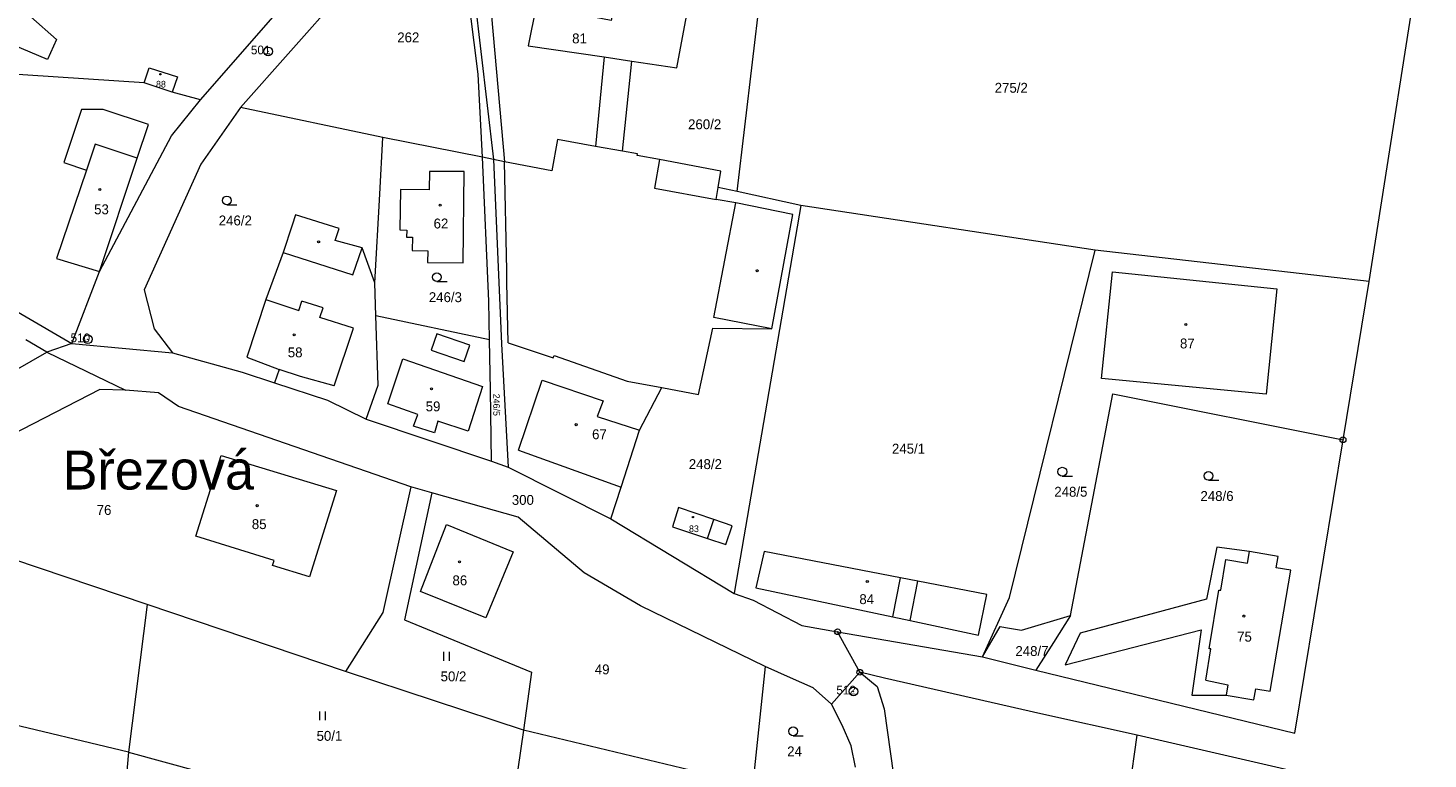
# Model space of a CAD drawing. Header units: metres. Extents: x -608979 to -607440, y -1002358 to -1001032.
# Tile 9 of 11: x -607902 to -607662, y -1001439 to -1001313. Entities that reach past the tile are written whole.
import ezdxf
from ezdxf.enums import TextEntityAlignment as Align

# ---------------------------------------------------------------- set-up
doc = ezdxf.new("R2010")
doc.units = ezdxf.units.M
for name, color, linetype in [('Hranice parcel', 7, 'Continuous'), ('Parcelní čísla', 7, 'Continuous'), ('Pop  PČ popisy', 7, 'Continuous'), ('Vnitřní kresba', 7, 'Continuous'), ('Značky bodu BP', 7, 'Continuous'), ('Značky budov', 7, 'Continuous'), ('Značky kultur', 7, 'Continuous')]:
    doc.layers.add(name, color=color, linetype=linetype)
doc.styles.add('dgn001', font='dgn001.shx')
doc.styles.add('dgn023', font='dgn023.shx')

# ---------------------------------------------------------------- blocks, each defined once
blk = doc.blocks.new('4.022')
at = {"layer": 'Značky budov', "color": 7, "linetype": 'Continuous', "lineweight": 13}
blk.add_circle((-0.01, 0), 0.175, dxfattribs=at)
blk = doc.blocks.new('4.024')
at = {"layer": 'Značky budov', "color": 7, "linetype": 'Continuous', "lineweight": 13}
blk.add_circle((-0.01, 0), 0.175, dxfattribs=at)
blk = doc.blocks.new('4.025')
at = {"layer": 'Značky budov', "color": 7, "linetype": 'Continuous', "lineweight": 13}
blk.add_circle((-0.01, 0), 0.175, dxfattribs=at)
blk = doc.blocks.new('4.0211')
at = {"layer": 'Značky budov', "color": 7, "linetype": 'Continuous', "lineweight": 13}
blk.add_circle((-0.01, 0), 0.175, dxfattribs=at)
blk = doc.blocks.new('4.0217')
at = {"layer": 'Značky budov', "color": 7, "linetype": 'Continuous', "lineweight": 13}
blk.add_circle((-0.01, 0), 0.175, dxfattribs=at)
blk = doc.blocks.new('4.0220')
at = {"layer": 'Značky budov', "color": 7, "linetype": 'Continuous', "lineweight": 13}
blk.add_circle((-0.01, 0), 0.175, dxfattribs=at)
blk = doc.blocks.new('4.0225')
at = {"layer": 'Značky budov', "color": 7, "linetype": 'Continuous', "lineweight": 13}
blk.add_circle((0, 0), 0.117, dxfattribs=at)
blk = doc.blocks.new('4.0227')
at = {"layer": 'Značky budov', "color": 7, "linetype": 'Continuous', "lineweight": 13}
blk.add_circle((0, 0), 0.117, dxfattribs=at)
blk = doc.blocks.new('4.0238')
at = {"layer": 'Značky budov', "color": 7, "linetype": 'Continuous', "lineweight": 13}
blk.add_circle((-0.01, 0), 0.175, dxfattribs=at)
blk = doc.blocks.new('4.0243')
at = {"layer": 'Značky budov', "color": 7, "linetype": 'Continuous', "lineweight": 13}
blk.add_circle((-0.01, 0), 0.175, dxfattribs=at)
blk = doc.blocks.new('4.0245')
at = {"layer": 'Značky budov', "color": 7, "linetype": 'Continuous', "lineweight": 13}
blk.add_circle((-0.01, 0), 0.175, dxfattribs=at)
blk = doc.blocks.new('4.0252')
at = {"layer": 'Značky budov', "color": 7, "linetype": 'Continuous', "lineweight": 13}
blk.add_circle((-0.01, 0), 0.175, dxfattribs=at)
blk = doc.blocks.new('3.043')
at = {"layer": 'Značky kultur', "color": 7, "linetype": 'Continuous', "lineweight": 13}
blk.add_line((0.01, 0), (1.76, 0), dxfattribs=at)
blk.add_circle((0.01, 0.75), 0.75, dxfattribs=at)
blk = doc.blocks.new('3.0410')
at = {"layer": 'Značky kultur', "color": 7, "linetype": 'Continuous', "lineweight": 13}
blk.add_line((0.01, 0), (1.76, 0), dxfattribs=at)
blk.add_circle((0.01, 0.75), 0.75, dxfattribs=at)
blk = doc.blocks.new('3.0614')
at = {"layer": 'Značky kultur', "color": 7, "linetype": 'Continuous', "lineweight": 13}
for p, q in [((-0.51, 0), (-0.51, 1.5)), ((0.49, 0), (0.49, 1.5))]:
    blk.add_line(p, q, dxfattribs=at)
blk = doc.blocks.new('3.0415')
at = {"layer": 'Značky kultur', "color": 7, "linetype": 'Continuous', "lineweight": 13}
blk.add_line((0.01, 0), (1.76, 0), dxfattribs=at)
blk.add_circle((0.01, 0.75), 0.75, dxfattribs=at)
blk = doc.blocks.new('3.0417')
at = {"layer": 'Značky kultur', "color": 7, "linetype": 'Continuous', "lineweight": 13}
blk.add_line((0.01, 0), (1.76, 0), dxfattribs=at)
blk.add_circle((0.01, 0.75), 0.75, dxfattribs=at)
blk = doc.blocks.new('3.0424')
at = {"layer": 'Značky kultur', "color": 7, "linetype": 'Continuous', "lineweight": 13}
blk.add_line((0.01, 0), (1.76, 0), dxfattribs=at)
blk.add_circle((0.01, 0.75), 0.75, dxfattribs=at)
blk = doc.blocks.new('3.0632')
at = {"layer": 'Značky kultur', "color": 7, "linetype": 'Continuous', "lineweight": 13}
for p, q in [((-0.51, 0), (-0.51, 1.5)), ((0.49, 0), (0.49, 1.5))]:
    blk.add_line(p, q, dxfattribs=at)
blk = doc.blocks.new('1.01')
at = {"layer": 'Značky bodu BP', "color": 3, "linetype": 'Continuous', "lineweight": 13}
for radius in [0.75, 0.03]:
    blk.add_circle((0, 0), radius, dxfattribs=at)
blk = doc.blocks.new('1.019')
at = {"layer": 'Značky bodu BP', "color": 3, "linetype": 'Continuous', "lineweight": 13}
for radius in [0.75, 0.03]:
    blk.add_circle((0, 0), radius, dxfattribs=at)
blk = doc.blocks.new('1.0111')
at = {"layer": 'Značky bodu BP', "color": 3, "linetype": 'Continuous', "lineweight": 13}
for radius in [0.75, 0.03]:
    blk.add_circle((0, 0), radius, dxfattribs=at)
blk = doc.blocks.new('4.0260')
at = {"layer": 'Značky budov', "color": 7, "linetype": 'Continuous', "lineweight": 13}
blk.add_circle((-0.01, 0), 0.175, dxfattribs=at)
blk = doc.blocks.new('4.0264')
at = {"layer": 'Značky budov', "color": 7, "linetype": 'Continuous', "lineweight": 13}
blk.add_circle((-0.01, 0), 0.175, dxfattribs=at)
blk = doc.blocks.new('1.0575')
at = {"layer": 'Značky bodu BP', "color": 3, "linetype": 'Continuous', "lineweight": 13}
for radius in [0.5, 0.0303]:
    blk.add_circle((0, 0), radius, dxfattribs=at)
blk = doc.blocks.new('1.0592')
at = {"layer": 'Značky bodu BP', "color": 3, "linetype": 'Continuous', "lineweight": 13}
for radius in [0.5, 0.0303]:
    blk.add_circle((0, 0), radius, dxfattribs=at)
blk = doc.blocks.new('1.0598')
at = {"layer": 'Značky bodu BP', "color": 3, "linetype": 'Continuous', "lineweight": 13}
for radius in [0.5, 0.0303]:
    blk.add_circle((0, 0), radius, dxfattribs=at)

msp = doc.modelspace()

# ---------------------------------------------------------------- linework, layer by layer
at = {"layer": 'Hranice parcel', "color": 3, "linetype": 'Continuous', "lineweight": 13}
for p, q in [((-607828.28, -1001284.86), (-607822.35, -1001336.03)), ((-607780.49, -1001341.52), (-607775.11, -1001296.2)), ((-607882.36, -1001322.83), (-607912.2, -1001320.89)), ((-607877.54, -1001324.43), (-607882.36, -1001322.83)), ((-607872.67, -1001325.74), (-607877.54, -1001324.43)), ((-607881.62, -1001329.99), (-607889.41, -1001327.4)), ((-607841.33, -1001332.24), (-607865.79, -1001327.08)), ((-607824.21, -1001335.6), (-607841.33, -1001332.24)), ((-607804.79, -1001333.75), (-607811.31, -1001332.6)), ((-607822.35, -1001336.03), (-607824.21, -1001335.6)), ((-607820.43, -1001336.42), (-607822.35, -1001336.03)), ((-607800.15, -1001334.56), (-607804.79, -1001333.75)), ((-607797.59, -1001335.01), (-607800.15, -1001334.56)), ((-607783.76, -1001340.81), (-607783.3, -1001338)), ((-607784.1, -1001342.87), (-607783.76, -1001340.81)), ((-607780.49, -1001341.52), (-607783.76, -1001340.81)), ((-607780.72, -1001343.48), (-607784.1, -1001342.87)), ((-607769.52, -1001343.9), (-607780.49, -1001341.52)), ((-607718.94, -1001351.59), (-607769.52, -1001343.9)), ((-607671.92, -1001357), (-607718.94, -1001351.59)), ((-607842.54, -1001362.85), (-607842.73, -1001357.21)), ((-607676.39, -1001384.16), (-607671.92, -1001357)), ((-607861.45, -1001360.08), (-607864.7, -1001369.98)), ((-607823.01, -1001367.02), (-607842.54, -1001362.85)), ((-607924.19, -1001383.46), (-607899.04, -1001369.13)), ((-607899.04, -1001369.13), (-607885.55, -1001375.65)), ((-607894.77, -1001367.61), (-607877.46, -1001369.24)), ((-607844.23, -1001380.65), (-607822.7, -1001387.83)), ((-607822.7, -1001387.83), (-607819.79, -1001388.86)), ((-607819.79, -1001388.86), (-607802.15, -1001397.74)), ((-607832.95, -1001393.27), (-607836.52, -1001392.28)), ((-607802.15, -1001397.74), (-607780.96, -1001410.55)), ((-607782.44, -1001402.17), (-607781.35, -1001398.93)), ((-607881.85, -1001412.45), (-607885.05, -1001437.82)), ((-607847.74, -1001423.97), (-607881.85, -1001412.45)), ((-607723.21, -1001414.37), (-607726.15, -1001419.01)), ((-607763.22, -1001417.15), (-607738.34, -1001421.47)), ((-607759.39, -1001424.11), (-607763.22, -1001417.15)), ((-607726.15, -1001419.01), (-607729.15, -1001423.75)), ((-607885.05, -1001437.82), (-607944.64, -1001423.59)), ((-607817.18, -1001434.06), (-607847.74, -1001423.97)), ((-607775.67, -1001423.11), (-607777.82, -1001443.78)), ((-607764.28, -1001429.62), (-607759.39, -1001424.11)), ((-607696.46, -1001428.02), (-607691.7, -1001428.83)), ((-607817.18, -1001434.06), (-607820.26, -1001455.5)), ((-607714.03, -1001450.75), (-607711.74, -1001434.9)), ((-607675.3, -1001443.34), (-607711.74, -1001434.9)), ((-607885.05, -1001437.82), (-607887.53, -1001466.34)), ((-607885.05, -1001437.82), (-607820.26, -1001455.5))]:
    msp.add_line(p, q, dxfattribs=at)
at = {"layer": 'Hranice parcel', "color": 1, "linetype": 'Continuous', "lineweight": 13}
for p, q in [((-607899.04, -1001369.13), (-607902.66, -1001367.01)), ((-607894.77, -1001367.61), (-607899.04, -1001369.13))]:
    msp.add_line(p, q, dxfattribs=at)
at = {"layer": 'Hranice parcel', "color": 1, "linetype": 'Continuous', "lineweight": 13, "flags": 128}
for points in [[(-607854.56, -1001272.75), (-607860.31, -1001273.86), (-607863.34, -1001280.68), (-607868.44, -1001280.56), (-607871.3, -1001283.25), (-607876.62, -1001278.19), (-607892.1, -1001285.62), (-607894.58, -1001302.45), (-607899.03, -1001304.62), (-607901.81, -1001311.52), (-607897.39, -1001315.39), (-607898.95, -1001318.82), (-607911.99, -1001313.34), (-607913.43, -1001315.59)], [(-607946.22, -1001328.03), (-607942.11, -1001337.64), (-607920.44, -1001352.7), (-607894.77, -1001367.61)]]:
    msp.add_lwpolyline(points, dxfattribs=at)
at = {"layer": 'Hranice parcel', "color": 3, "linetype": 'Continuous', "lineweight": 13, "flags": 128}
for points in [[(-607872.67, -1001325.74), (-607851.36, -1001301.34), (-607836.46, -1001281.37)], [(-607829.18, -1001285.85), (-607831.2, -1001288.08), (-607865.79, -1001327.08)], [(-607824.21, -1001335.6), (-607824.97, -1001321.37), (-607827.06, -1001304.49), (-607829.18, -1001285.85)], [(-607671.92, -1001357), (-607661.97, -1001293.78), (-607661.79, -1001292.74), (-607709.35, -1001295.32), (-607722.05, -1001293.82)], [(-607790.84, -1001320.26), (-607789.17, -1001311.37), (-607786.94, -1001299.72), (-607799.3, -1001297.37), (-607802.09, -1001312.15), (-607815.01, -1001309.64), (-607816.35, -1001316.46)], [(-607816.35, -1001316.46), (-607803.32, -1001318.4), (-607804.79, -1001333.75)], [(-607800.15, -1001334.56), (-607798.56, -1001319.11), (-607790.84, -1001320.26)], [(-607882.36, -1001322.83), (-607881.49, -1001320.24), (-607876.62, -1001321.81), (-607877.54, -1001324.43)], [(-607894.77, -1001367.61), (-607890.04, -1001355.27), (-607877.66, -1001331.97), (-607872.67, -1001325.74)], [(-607889.41, -1001327.4), (-607893.12, -1001327.43), (-607896.16, -1001336.55), (-607892.26, -1001337.85), (-607897.42, -1001353), (-607890.04, -1001355.27), (-607883.55, -1001335.79), (-607881.62, -1001329.99)], [(-607865.79, -1001327.08), (-607872.62, -1001336.84), (-607882.36, -1001358.4), (-607880.65, -1001365.08), (-607877.46, -1001369.24)], [(-607842.73, -1001357.21), (-607841.85, -1001341.98), (-607841.33, -1001332.24)], [(-607811.31, -1001332.6), (-607812.31, -1001337.95), (-607820.43, -1001336.42)], [(-607823.01, -1001367.02), (-607823.15, -1001360.35), (-607824.21, -1001335.6)], [(-607822.35, -1001336.03), (-607820.94, -1001367.67), (-607819.79, -1001388.86)], [(-607783.3, -1001338), (-607793.82, -1001336.03), (-607797.65, -1001335.32), (-607797.59, -1001335.01)], [(-607833.4, -1001341.25), (-607838.28, -1001341.15), (-607838.42, -1001348.12), (-607837.23, -1001348.15), (-607837.25, -1001349.34), (-607836.25, -1001349.36), (-607836.3, -1001351.65), (-607833.63, -1001351.7), (-607833.65, -1001353.7), (-607827.56, -1001353.78), (-607827.35, -1001338.1)], [(-607827.35, -1001338.1), (-607833.34, -1001338.06), (-607833.4, -1001341.25)], [(-607842.73, -1001357.21), (-607844.89, -1001351.18), (-607849.51, -1001349.9), (-607848.84, -1001347.87), (-607856.35, -1001345.5), (-607856.94, -1001347.28), (-607858.45, -1001352), (-607861.45, -1001360.08)], [(-607802.15, -1001397.74), (-607800.4, -1001392.3), (-607797.24, -1001382.51), (-607793.39, -1001375.16), (-607787.12, -1001376.39), (-607784.64, -1001364.99), (-607774.51, -1001365.09), (-607770.91, -1001345.44), (-607780.72, -1001343.48)], [(-607769.52, -1001343.9), (-607780.86, -1001409.86), (-607780.96, -1001410.55)], [(-607738.34, -1001421.47), (-607733.71, -1001411.28), (-607718.94, -1001351.59)], [(-607689.6, -1001376.33), (-607717.87, -1001373.64), (-607716.01, -1001355.34), (-607687.78, -1001358.24), (-607689.6, -1001376.33)], [(-607844.23, -1001380.65), (-607842.14, -1001374.76), (-607842.54, -1001362.85)], [(-607822.7, -1001387.83), (-607822.84, -1001375.62), (-607823.01, -1001367.02)], [(-607877.46, -1001369.24), (-607865.5, -1001372.54), (-607859.94, -1001374.37)], [(-607864.7, -1001369.98), (-607859.14, -1001372.11), (-607859.94, -1001374.37)], [(-607859.94, -1001374.37), (-607850.84, -1001377.37), (-607844.23, -1001380.65)], [(-607885.55, -1001375.65), (-607889.98, -1001375.52), (-607916.83, -1001389.32)], [(-607836.52, -1001392.28), (-607876.46, -1001378.43), (-607879.88, -1001376.09), (-607885.55, -1001375.65)], [(-607723.21, -1001414.37), (-607715.94, -1001376.25), (-607676.39, -1001384.16)], [(-607729.15, -1001423.75), (-607684.68, -1001434.6), (-607676.39, -1001384.16)], [(-607849.28, -1001392.87), (-607853.91, -1001407.73), (-607860.29, -1001405.75), (-607860.02, -1001404.89), (-607873.44, -1001400.73), (-607869.12, -1001386.86), (-607849.28, -1001392.87)], [(-607881.85, -1001412.45), (-607914.29, -1001401.54), (-607916.83, -1001389.32)], [(-607836.52, -1001392.28), (-607841.32, -1001413.85), (-607847.74, -1001423.97)], [(-607832.95, -1001393.27), (-607837.63, -1001415.08), (-607815.82, -1001424.08), (-607817.18, -1001434.06)], [(-607775.67, -1001423.11), (-607797.1, -1001412.71), (-607806.77, -1001407.03), (-607818.1, -1001397.49), (-607832.95, -1001393.27)], [(-607781.35, -1001398.93), (-607784.5, -1001397.88), (-607790.55, -1001395.83), (-607791.59, -1001399.1), (-607785.58, -1001401.12), (-607782.44, -1001402.17)], [(-607818.96, -1001403.42), (-607823.64, -1001414.75), (-607834.86, -1001410.22), (-607830.42, -1001398.75), (-607818.96, -1001403.42)], [(-607752.42, -1001407.88), (-607775.83, -1001403.36), (-607777.24, -1001409.59), (-607753.73, -1001414.59), (-607750.73, -1001415.21), (-607739, -1001417.73), (-607737.59, -1001410.75), (-607749.43, -1001408.46), (-607752.42, -1001407.88)], [(-607692.45, -1001403.38), (-607698.06, -1001402.6), (-607699.85, -1001411.54), (-607721.53, -1001417.39), (-607724.1, -1001422.84), (-607700.77, -1001416.84), (-607702.37, -1001428.05), (-607696.46, -1001428.02)], [(-607688.89, -1001427.36), (-607685.37, -1001406.58), (-607687.88, -1001406.16), (-607687.55, -1001404.21), (-607692.45, -1001403.38)], [(-607780.96, -1001410.55), (-607777.72, -1001411.75), (-607769.37, -1001416.07), (-607763.22, -1001417.15)], [(-607738.34, -1001421.47), (-607735.28, -1001416.25), (-607734.39, -1001416.4), (-607731.65, -1001416.85), (-607723.21, -1001414.37)], [(-607738.34, -1001421.47), (-607731.43, -1001423.18), (-607729.15, -1001423.75)], [(-607764.28, -1001429.62), (-607767.41, -1001426.8), (-607771.31, -1001425.05), (-607775.67, -1001423.11)], [(-607759.39, -1001424.11), (-607756.4, -1001426.55), (-607755.23, -1001430.37), (-607753.62, -1001441.81), (-607752.24, -1001452.95), (-607752.25, -1001453.05)], [(-607711.74, -1001434.9), (-607728.28, -1001431.25), (-607755.15, -1001425.11), (-607759.39, -1001424.11)], [(-607691.7, -1001428.83), (-607691.34, -1001426.98), (-607688.89, -1001427.36)], [(-607760.12, -1001440.4), (-607760.88, -1001436.73), (-607762.41, -1001433.2), (-607764.28, -1001429.62)], [(-607777.82, -1001443.78), (-607782.83, -1001442.3), (-607817.18, -1001434.06)]]:
    msp.add_lwpolyline(points, dxfattribs=at)
at = {"layer": 'Vnitřní kresba', "color": 2, "linetype": 'Continuous', "lineweight": 0}
for p, q in [((-607823.25, -1001304.64), (-607820.43, -1001336.42)), ((-607803.32, -1001318.4), (-607798.56, -1001319.11)), ((-607890.77, -1001333.38), (-607892.26, -1001337.85)), ((-607883.55, -1001335.79), (-607890.77, -1001333.38)), ((-607793.82, -1001336.03), (-607794.67, -1001340.95)), ((-607820.01, -1001355.08), (-607820.43, -1001336.42)), ((-607794.67, -1001340.95), (-607784.1, -1001342.87)), ((-607784.47, -1001363.15), (-607780.72, -1001343.48)), ((-607858.45, -1001352), (-607846.47, -1001355.83)), ((-607846.47, -1001355.83), (-607844.89, -1001351.18)), ((-607820.01, -1001357.17), (-607820.01, -1001355.08)), ((-607819.81, -1001367.51), (-607820.01, -1001357.17)), ((-607861.45, -1001360.08), (-607855.77, -1001361.97)), ((-607855.77, -1001361.97), (-607855.23, -1001360.34)), ((-607851.61, -1001361.5), (-607855.23, -1001360.34)), ((-607852.15, -1001363.13), (-607851.61, -1001361.5)), ((-607846.39, -1001365.01), (-607852.15, -1001363.13)), ((-607774.51, -1001365.09), (-607784.47, -1001363.15)), ((-607849.72, -1001374.87), (-607846.39, -1001365.01)), ((-607832.05, -1001365.96), (-607833.02, -1001368.79)), ((-607826.38, -1001367.91), (-607832.05, -1001365.96)), ((-607833.02, -1001368.79), (-607827.35, -1001370.74)), ((-607827.35, -1001370.74), (-607826.38, -1001367.91)), ((-607819.81, -1001367.51), (-607812.07, -1001370.11)), ((-607812.07, -1001370.11), (-607811.92, -1001369.69)), ((-607811.92, -1001369.69), (-607799.37, -1001374.09)), ((-607855.5, -1001373.31), (-607859.14, -1001372.11)), ((-607840.48, -1001378.01), (-607837.92, -1001370.28)), ((-607837.92, -1001370.28), (-607824.19, -1001375)), ((-607849.72, -1001374.87), (-607855.5, -1001373.31)), ((-607818.05, -1001385.96), (-607813.94, -1001373.93)), ((-607813.94, -1001373.93), (-607803.48, -1001377.46)), ((-607799.37, -1001374.09), (-607793.39, -1001375.16)), ((-607824.19, -1001375), (-607826.69, -1001382.71)), ((-607835.32, -1001379.85), (-607840.48, -1001378.01)), ((-607803.48, -1001377.46), (-607804.53, -1001380.19)), ((-607836.05, -1001381.8), (-607835.32, -1001379.85)), ((-607832.47, -1001382.98), (-607836.05, -1001381.8)), ((-607831.89, -1001380.97), (-607832.47, -1001382.98)), ((-607826.69, -1001382.71), (-607831.89, -1001380.97)), ((-607804.53, -1001380.19), (-607797.24, -1001382.51)), ((-607818.05, -1001385.96), (-607800.4, -1001392.3)), ((-607785.58, -1001401.12), (-607784.5, -1001397.88)), ((-607692.78, -1001405.34), (-607692.45, -1001403.38)), ((-607697.39, -1001410.01), (-607696.5, -1001404.72)), ((-607696.5, -1001404.72), (-607692.78, -1001405.34)), ((-607753.73, -1001414.59), (-607752.42, -1001407.88)), ((-607750.73, -1001415.21), (-607749.43, -1001408.46)), ((-607699.39, -1001420.06), (-607697.7, -1001410.02)), ((-607697.7, -1001410.02), (-607697.39, -1001410.01)), ((-607699.98, -1001425.49), (-607699.08, -1001420.1)), ((-607699.08, -1001420.1), (-607699.39, -1001420.06)), ((-607699.98, -1001425.49), (-607696.15, -1001426.26)), ((-607696.15, -1001426.26), (-607696.46, -1001428.02))]:
    msp.add_line(p, q, dxfattribs=at)

# ---------------------------------------------------------------- block references
at = {"color": 7, "linetype": 'Continuous', "lineweight": 0}
for name, p in [('1.01', (-607861.05, -1001317.44)), ('4.0225', (-607879.55, -1001321.37)), ('4.0245', (-607889.93, -1001341.18)), ('3.0417', (-607868.16, -1001343.79)), ('4.025', (-607831.49, -1001343.85)), ('4.0260', (-607852.36, -1001350.17)), ('4.0264', (-607777.01, -1001355.12)), ('3.0415', (-607832.07, -1001356.97)), ('4.0252', (-607703.39, -1001364.37)), ('1.019', (-607892.03, -1001366.9)), ('4.0243', (-607856.58, -1001366.13)), ('4.0238', (-607832.97, -1001375.41)), ('4.0211', (-607808.11, -1001381.57)), ('1.0575', (-607676.39, -1001384.16)), ('3.0410', (-607724.62, -1001390.4)), ('3.043', (-607699.51, -1001391.13)), ('4.022', (-607862.92, -1001395.49)), ('4.0227', (-607788.07, -1001397.46)), ('4.0217', (-607828.14, -1001405.15)), ('4.0220', (-607758.1, -1001408.53)), ('4.024', (-607693.42, -1001414.45)), ('1.0598', (-607763.22, -1001417.15)), ('3.0614', (-607830.36, -1001422.12)), ('1.0592', (-607759.39, -1001424.11)), ('1.0111', (-607760.48, -1001427.43)), ('3.0632', (-607851.67, -1001432.34)), ('3.0424', (-607770.87, -1001435.01))]:
    msp.add_blockref(name, p, dxfattribs=at)

# ---------------------------------------------------------------- texts
at = {"layer": 'Parcelní čísla', "color": 4, "linetype": 'Continuous', "lineweight": 50, "style": 'dgn023'}
for s, p in [('262', (-607836.964003, -1001315.88)), ('275/2', (-607733.381237, -1001324.541166)), ('260/2', (-607786.055138, -1001330.807494)), ('246/2', (-607866.683005, -1001347.34)), ('246/3', (-607830.593005, -1001360.52)), ('245/1', (-607751.033005, -1001386.549)), ('248/2', (-607785.933005, -1001389.2)), ('300', (-607817.284003, -1001395.35)), ('248/5', (-607723.143005, -1001393.95)), ('248/6', (-607698.033005, -1001394.679)), ('76', (-607889.232002, -1001397.08)), ('248/7', (-607729.823005, -1001421.309)), ('50/2', (-607829.201004, -1001425.669)), ('49', (-607803.662002, -1001424.47)), ('50/1', (-607850.511004, -1001435.89)), ('24', (-607770.612002, -1001438.559))]:
    msp.add_text(s, height=1.699998, dxfattribs=at).set_placement(p, align=Align.CENTER)
at = {"layer": 'Parcelní čísla', "color": 1, "linetype": 'Continuous', "lineweight": 50, "style": 'dgn023'}
for s, height, p in [('81', 1.699998, (-607807.552002, -1001316.059)), ('88', 1.14, (-607879.457, -1001323.639)), ('53', 1.699998, (-607889.672002, -1001345.419)), ('62', 1.699998, (-607831.352002, -1001347.86)), ('87', 1.699998, (-607703.132002, -1001368.47)), ('58', 1.699998, (-607856.402002, -1001370)), ('59', 1.699998, (-607832.712002, -1001379.28)), ('67', 1.699998, (-607804.127307, -1001384.069494)), ('85', 1.699998, (-607862.582002, -1001399.51)), ('83', 1.14, (-607787.897, -1001400.029)), ('86', 1.699998, (-607828.112002, -1001409.169)), ('84', 1.699998, (-607758.212002, -1001412.4)), ('75', 1.699998, (-607693.312002, -1001418.85))]:
    msp.add_text(s, height=height, dxfattribs=at).set_placement(p, align=Align.CENTER)
at = {"layer": 'Parcelní čísla', "color": 2, "linetype": 'Continuous', "lineweight": 50, "style": 'dgn023'}
msp.add_text('246/5', height=1.14, rotation=270, dxfattribs=at).set_placement((-607822.38, -1001378.16), align=Align.CENTER)
at = {"layer": 'Pop  PČ popisy', "color": 6, "linetype": 'Continuous', "lineweight": 0, "style": 'dgn001'}
msp.add_text('Březová', height=6.699996, dxfattribs=at).set_placement((-607879.909014, -1001392.71), align=Align.CENTER)
at = {"layer": 'Značky bodu BP', "color": 3, "linetype": 'Continuous', "lineweight": 0, "style": 'dgn001'}
for s, p in [('501', (-607860.653018, -1001317.94)), ('510', (-607891.633018, -1001367.4)), ('512', (-607760.083018, -1001427.93))]:
    msp.add_text(s, height=1.499994, dxfattribs=at).set_placement(p, align=Align.RIGHT)

doc.saveas('drawing.dxf')
